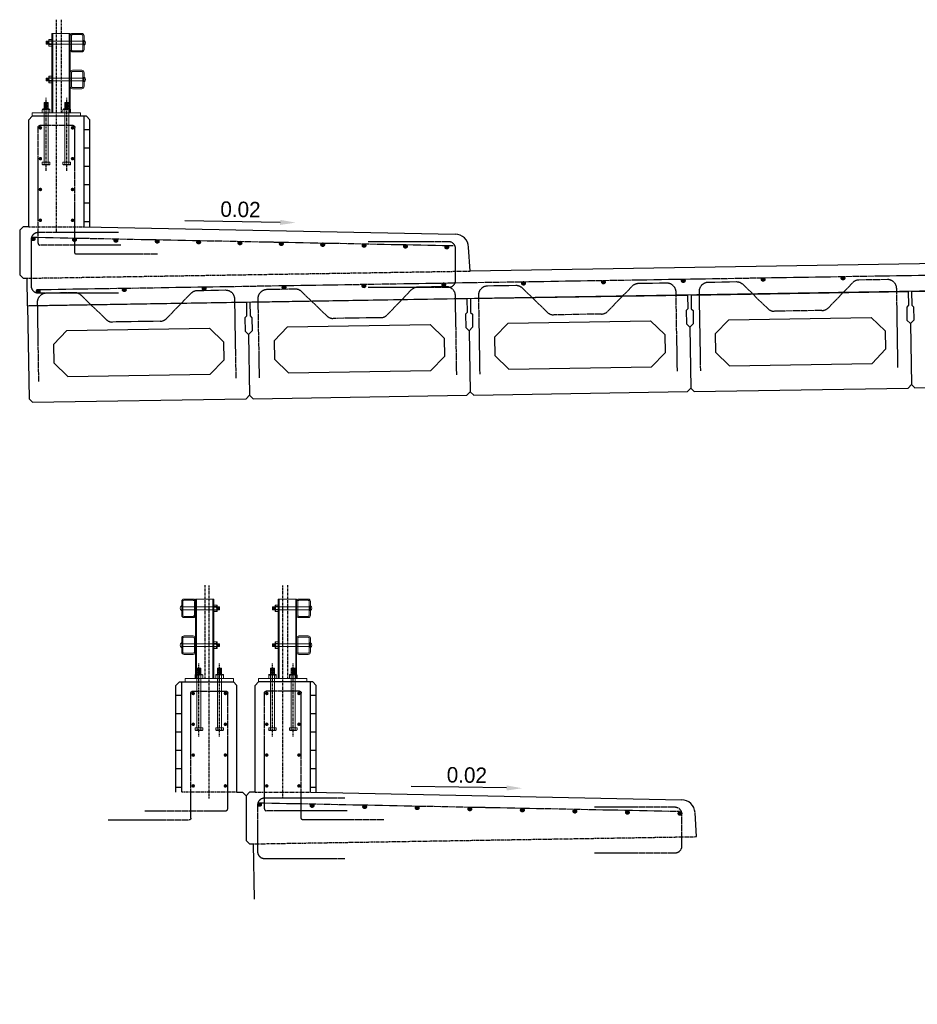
# Model space of a CAD drawing. Header units: inches. Extents: x 0 to 632, y 178 to 481.
# Tile 2 of 3: x 100 to 295, y 178 to 392. Entities that reach past the tile are written whole.
import ezdxf
from ezdxf import colors
from ezdxf.entities.mleader import LeaderData, LeaderLine
from ezdxf.enums import TextEntityAlignment as Align
from ezdxf.math import Vec2, Vec3

# ---------------------------------------------------------------- set-up
doc = ezdxf.new("R2010")
doc.units = ezdxf.units.IN
doc.header["$MEASUREMENT"] = 0
for name, pattern in [('bcenterline', [0.5, 0.375, -0.03125, 0.0625, -0.03125]), ('bconstruction', [0.46875, 0.25, -0.03125, 0.0625, -0.03125, 0.0625, -0.03125]), ('bhiddenpr', [0.1875, 0.125, -0.0625]), ('brebarpr', [1.5625, 1.5, -0.0625]), ('DGN Style 3', [25.340844, 18.100603, -7.240241]), ('DGN Style 7', [0.034211, 0.015395, -0.006842, 0.005132, -0.006842])]:
    doc.linetypes.add(name, pattern=pattern)
for name, color, linetype in [('BR_P_Beam_Object', 7, 'Continuous'), ('BR_P_Beam_Reinforcing', 30, 'brebarpr'), ('BR_P_Gen_Approach_Slab', 30, 'Continuous'), ('BR_P_Gen_Hatch', 253, 'Continuous'), ('BR_P_Gen_Text', 7, 'Continuous'), ('BR_P_Rail_Centerline', 2, 'bcenterline'), ('BR_P_Rail_Hidden', 230, 'bhiddenpr'), ('BR_P_Rail_Object', 230, 'Continuous'), ('BR_P_Rail_Reinforcing', 30, 'brebarpr'), ('BR_P_Rail_Stl_Det_Hidden', 1, 'bhiddenpr'), ('BR_P_Slab_Const_Joint', 5, 'bconstruction'), ('BR_P_Slab_Object', 3, 'Continuous'), ('BR_P_Slab_Reinforcing', 30, 'brebarpr')]:
    doc.layers.add(name, color=color, linetype=linetype)
doc.styles.add('Slanted-Normal', font='font31.shx', dxfattribs={"height": 0.14})
doc.styles.get("Standard").update_dxf_attribs({"font": 'arial.ttf'})
pattern_1 = [(360, (49.2504, -123.0153), (4e-16, 4), []), (90, (49.2504, -123.0153), (-4, 4), [4, -4])]

# ---------------------------------------------------------------- blocks, each defined once
blk = doc.blocks.new('*U964')
at = {"layer": 'BR_P_Rail_Reinforcing'}
h = blk.add_hatch(color=256, dxfattribs=at)
h.dxf.hatch_style = 1
h.paths.add_polyline_path([(-0.29, 0.23), (-0.33, 0.17, 0.381724), (-0.21, -0.31, 1), (0.21, 0.31, 0.39105)])
blk.add_circle((0, 0), 0.375, dxfattribs=at)
blk = doc.blocks.new('*U965')
at = {"layer": 'BR_P_Rail_Object', "color": 0, "linetype": 'ByBlock', "lineweight": -2, "transparency": 16777216}
for p in [(50.96, 75.99), (44.59, 66.49), (38.22, 56.99), (31.85, 47.5), (25.48, 38), (19.11, 28.5), (12.74, 19), (6.37, 9.5), (0, 0)]:
    blk.add_blockref('*U964', p, dxfattribs=at)

msp = doc.modelspace()

# ---------------------------------------------------------------- hatches: boundary and pattern name
at = {"layer": 'BR_P_Gen_Hatch'}
h = msp.add_hatch(dxfattribs=at)
h.set_pattern_fill('AR-B816', color=256, scale=0.5)
h.paths.add_polyline_path([(115.25, 346.82), (114, 346.84), (114, 370.86), (114.5, 370.86), (115.25, 370.11)])
h = msp.add_hatch(dxfattribs=at)
h.set_pattern_fill('AR-B816', color=256, scale=0.5)
h.set_pattern_definition(pattern_1)
h.paths.add_polyline_path([(134, 223.8), (135.25, 223.83), (135.25, 247.84), (134.75, 247.84), (134, 247.09)])
h = msp.add_hatch(dxfattribs=at)
h.set_pattern_fill('AR-B816', color=256, scale=0.5)
h.set_pattern_definition(pattern_1)
h.paths.add_polyline_path([(164.5, 223.8), (163.25, 223.83), (163.25, 247.84), (163.75, 247.84), (164.5, 247.09)])
at = {"layer": 'BR_P_Rail_Reinforcing', "ltscale": 0.125}
for points in [[(104.1, 368.35, -0.994578), (104.9, 368.34, -0.999925), (104.1, 368.34)], [(111.1, 368.35, -0.994578), (111.9, 368.34, -0.999925), (111.1, 368.34)], [(104.1, 361.65, -0.994578), (104.9, 361.64, -0.999925), (104.1, 361.64)], [(111.1, 361.65, -0.994578), (111.9, 361.64, -0.999925), (111.1, 361.64)], [(104.1, 354.95, -0.994578), (104.9, 354.94, -0.999925), (104.1, 354.94)], [(111.1, 354.95, -0.994578), (111.9, 354.94, -0.999925), (111.1, 354.94)], [(104.1, 348.25, -0.994578), (104.9, 348.24, -0.999925), (104.1, 348.24)], [(111.1, 348.25, -0.994578), (111.9, 348.24, -0.999925), (111.1, 348.24)], [(138.15, 245.33, 0.994578), (137.35, 245.33, 0.999925), (138.15, 245.33)], [(145.15, 245.33, 0.994578), (144.35, 245.33, 0.999925), (145.15, 245.33)], [(153.35, 245.33, -0.994578), (154.15, 245.33, -0.999925), (153.35, 245.33)], [(160.35, 245.33, -0.994578), (161.15, 245.33, -0.999925), (160.35, 245.33)], [(138.15, 238.63, 0.994578), (137.35, 238.63, 0.999925), (138.15, 238.63)], [(145.15, 238.63, 0.994578), (144.35, 238.63, 0.999925), (145.15, 238.63)], [(153.35, 238.63, -0.994578), (154.15, 238.63, -0.999925), (153.35, 238.63)], [(160.35, 238.63, -0.994578), (161.15, 238.63, -0.999925), (160.35, 238.63)], [(138.15, 231.93, 0.994578), (137.35, 231.93, 0.999925), (138.15, 231.93)], [(145.15, 231.93, 0.994578), (144.35, 231.93, 0.999925), (145.15, 231.93)], [(153.35, 231.93, -0.994578), (154.15, 231.93, -0.999925), (153.35, 231.93)], [(160.35, 231.93, -0.994578), (161.15, 231.93, -0.999925), (160.35, 231.93)], [(138.15, 225.23, 0.994578), (137.35, 225.23, 0.999925), (138.15, 225.23)], [(145.15, 225.23, 0.994578), (144.35, 225.23, 0.999925), (145.15, 225.23)], [(153.35, 225.23, -0.994578), (154.15, 225.23, -0.999925), (153.35, 225.23)], [(160.35, 225.23, -0.994578), (161.15, 225.23, -0.999925), (160.35, 225.23)]]:
    msp.add_hatch(color=256, dxfattribs=at).paths.add_polyline_path(points)
at = {"layer": 'BR_P_Rail_Reinforcing'}
h = msp.add_hatch(color=256, dxfattribs=at)
h.dxf.hatch_style = 1
h.paths.add_polyline_path([(102.96, 344.56), (102.89, 344.56, 0.381724), (102.56, 344.19, 1), (103.31, 344.19, 0.39105)])
h = msp.add_hatch(color=256, dxfattribs=at)
h.dxf.hatch_style = 1
h.paths.add_polyline_path([(111.96, 344.38), (111.89, 344.38, 0.381724), (111.56, 344.01, 1), (112.31, 344.01, 0.39105)])
h = msp.add_hatch(color=256, dxfattribs=at)
h.dxf.hatch_style = 1
h.paths.add_polyline_path([(120.96, 344.2), (120.89, 344.2, 0.381724), (120.55, 343.83, 1), (121.3, 343.83, 0.39105)])
h = msp.add_hatch(color=256, dxfattribs=at)
h.dxf.hatch_style = 1
h.paths.add_polyline_path([(129.96, 344.02), (129.89, 344.02, 0.381724), (129.55, 343.65, 1), (130.3, 343.65, 0.39105)])
h = msp.add_hatch(color=256, dxfattribs=at)
h.dxf.hatch_style = 1
h.paths.add_polyline_path([(138.96, 343.84), (138.88, 343.84, 0.381724), (138.55, 343.47, 1), (139.3, 343.47, 0.39105)])
h = msp.add_hatch(color=256, dxfattribs=at)
h.dxf.hatch_style = 1
h.paths.add_polyline_path([(147.95, 343.66), (147.88, 343.66, 0.381724), (147.55, 343.29, 1), (148.3, 343.29, 0.39105)])
h = msp.add_hatch(color=256, dxfattribs=at)
h.dxf.hatch_style = 1
h.paths.add_polyline_path([(156.95, 343.48), (156.88, 343.48, 0.381724), (156.55, 343.11, 1), (157.3, 343.11, 0.39105)])
h = msp.add_hatch(color=256, dxfattribs=at)
h.dxf.hatch_style = 1
h.paths.add_polyline_path([(165.95, 343.3), (165.88, 343.3, 0.381724), (165.55, 342.93, 1), (166.3, 342.93, 0.39105)])
h = msp.add_hatch(color=256, dxfattribs=at)
h.dxf.hatch_style = 1
h.paths.add_polyline_path([(174.95, 343.12), (174.88, 343.12, 0.381724), (174.54, 342.75, 1), (175.29, 342.75, 0.39105)])
h = msp.add_hatch(color=256, dxfattribs=at)
h.dxf.hatch_style = 1
h.paths.add_polyline_path([(183.95, 342.94), (183.88, 342.94, 0.381724), (183.54, 342.57, 1), (184.29, 342.57, 0.39105)])
h = msp.add_hatch(color=256, dxfattribs=at)
h.dxf.hatch_style = 1
h.paths.add_polyline_path([(192.95, 342.76), (192.87, 342.76, 0.381724), (192.54, 342.39, 1), (193.29, 342.39, 0.39105)])
at = {"layer": 'BR_P_Slab_Reinforcing'}
h = msp.add_hatch(color=256, dxfattribs=at)
h.dxf.hatch_style = 1
h.paths.add_polyline_path([(174.91, 334.33), (174.84, 334.33, 0.381724), (174.5, 333.96, 1), (175.25, 333.96, 0.39105)])
h = msp.add_hatch(color=256, dxfattribs=at)
h.dxf.hatch_style = 1
h.paths.add_polyline_path([(192.28, 334.61), (192.21, 334.61, 0.381724), (191.88, 334.24, 1), (192.63, 334.24, 0.39105)])
h = msp.add_hatch(color=256, dxfattribs=at)
h.dxf.hatch_style = 1
h.paths.add_polyline_path([(209.65, 334.89), (209.58, 334.89, 0.381724), (209.25, 334.52, 1), (210, 334.52, 0.39105)])
h = msp.add_hatch(color=256, dxfattribs=at)
h.dxf.hatch_style = 1
h.paths.add_polyline_path([(227.03, 335.18), (226.95, 335.17, 0.381724), (226.62, 334.8, 1), (227.37, 334.8, 0.39105)])
h = msp.add_hatch(color=256, dxfattribs=at)
h.dxf.hatch_style = 1
h.paths.add_polyline_path([(244.4, 335.46), (244.33, 335.46, 0.381724), (243.99, 335.08, 1), (244.74, 335.08, 0.39105)])
h = msp.add_hatch(color=256, dxfattribs=at)
h.dxf.hatch_style = 1
h.paths.add_polyline_path([(261.77, 335.74), (261.7, 335.74, 0.381724), (261.37, 335.37, 1), (262.12, 335.37, 0.39105)])
h = msp.add_hatch(color=256, dxfattribs=at)
h.dxf.hatch_style = 1
h.paths.add_polyline_path([(279.14, 336.02), (279.07, 336.02, 0.381724), (278.74, 335.65, 1), (279.49, 335.65, 0.39105)])
h = msp.add_hatch(color=256, dxfattribs=at)
h.dxf.hatch_style = 1
h.paths.add_polyline_path([(104.06, 333.2), (103.99, 333.2, 0.381724), (103.66, 332.83, 1), (104.41, 332.83, 0.39105)])
h = msp.add_hatch(color=256, dxfattribs=at)
h.dxf.hatch_style = 1
h.paths.add_polyline_path([(122.79, 333.48), (122.72, 333.48, 0.381724), (122.38, 333.11, 1), (123.13, 333.11, 0.39105)])
h = msp.add_hatch(color=256, dxfattribs=at)
h.dxf.hatch_style = 1
h.paths.add_polyline_path([(140.16, 333.77), (140.09, 333.76, 0.381724), (139.76, 333.39, 1), (140.51, 333.39, 0.39105)])
h = msp.add_hatch(color=256, dxfattribs=at)
h.dxf.hatch_style = 1
h.paths.add_polyline_path([(157.54, 334.05), (157.46, 334.05, 0.381724), (157.13, 333.67, 1), (157.88, 333.67, 0.39105)])

# ---------------------------------------------------------------- linework, layer by layer
at = {"layer": 'BR_P_Beam_Object'}
for p, q in [((198.06, 331.21), (245.31, 331.98)), ((245.31, 331.98), (245.36, 328.98)), ((246.06, 331.99), (293.3, 332.76)), ((246.06, 331.99), (246.11, 328.99)), ((293.3, 332.76), (293.35, 329.76)), ((294.05, 332.77), (341.3, 333.54)), ((294.05, 332.77), (294.1, 329.77)), ((101.7, 329.64), (149.32, 330.42)), ((149.32, 330.42), (149.37, 327.42)), ((150.07, 330.43), (197.31, 331.2)), ((150.07, 330.43), (150.12, 327.43)), ((197.31, 331.2), (197.36, 328.2)), ((198.06, 331.21), (198.11, 328.21)), ((101.7, 329.64), (102.03, 309.4)), ((197.36, 328.2), (196.99, 327.82)), ((196.99, 327.82), (197.04, 324.94)), ((198.11, 328.21), (198.49, 327.84)), ((198.49, 327.84), (198.54, 324.97)), ((245.36, 328.98), (244.99, 328.6)), ((244.99, 328.6), (245.04, 325.72)), ((246.11, 328.99), (246.49, 328.62)), ((246.49, 328.62), (246.54, 325.75)), ((293.35, 329.76), (292.98, 329.38)), ((292.98, 329.38), (293.03, 326.5)), ((294.1, 329.77), (294.48, 329.4)), ((294.48, 329.4), (294.53, 326.53)), ((149.37, 327.42), (149, 327.04)), ((149, 327.04), (149.05, 324.16)), ((150.12, 327.43), (150.5, 327.06)), ((150.5, 327.06), (150.55, 324.19)), ((158.28, 325.06), (189.28, 325.57)), ((189.28, 325.57), (192.33, 322.62)), ((203.33, 322.79), (206.28, 325.84)), ((206.28, 325.84), (237.27, 326.35)), ((237.27, 326.35), (240.32, 323.4)), ((245.8, 324.99), (245.04, 325.72)), ((245.8, 324.99), (246.54, 325.75)), ((251.32, 323.57), (254.27, 326.62)), ((254.27, 326.62), (285.27, 327.13)), ((285.27, 327.13), (288.32, 324.18)), ((293.79, 325.77), (293.03, 326.5)), ((293.79, 325.77), (294.53, 326.53)), ((293.79, 325.77), (294.01, 312.52)), ((293.79, 325.77), (294.01, 312.52)), ((107.34, 321.23), (110.29, 324.28)), ((110.29, 324.28), (141.29, 324.79)), ((141.29, 324.79), (144.34, 321.84)), ((149.81, 323.43), (149.05, 324.16)), ((149.81, 323.43), (150.55, 324.19)), ((149.81, 323.43), (150.03, 310.18)), ((149.81, 323.43), (150.03, 310.18)), ((155.33, 322.01), (158.28, 325.06)), ((197.8, 324.21), (197.04, 324.94)), ((197.8, 324.21), (198.54, 324.97)), ((197.8, 324.21), (198.02, 310.96)), ((197.8, 324.21), (198.02, 310.96)), ((240.32, 323.4), (240.39, 319.4)), ((245.8, 324.99), (246.01, 311.74)), ((245.8, 324.99), (246.01, 311.74)), ((251.32, 323.57), (251.39, 319.58)), ((288.32, 324.18), (288.38, 320.18)), ((107.34, 321.23), (107.41, 317.24)), ((144.34, 321.84), (144.4, 317.84)), ((155.33, 322.01), (155.4, 318.02)), ((192.33, 322.62), (192.39, 318.62)), ((203.33, 322.79), (203.39, 318.8)), ((240.39, 319.4), (237.44, 316.35)), ((254.43, 316.62), (251.39, 319.58)), ((288.38, 320.18), (285.43, 317.13)), ((110.45, 314.28), (107.41, 317.24)), ((144.4, 317.84), (141.45, 314.79)), ((158.45, 315.06), (155.4, 318.02)), ((192.39, 318.62), (189.44, 315.57)), ((206.44, 315.84), (203.39, 318.8)), ((254.43, 316.62), (285.43, 317.13)), ((110.45, 314.28), (141.45, 314.79)), ((158.45, 315.06), (189.44, 315.57)), ((206.44, 315.84), (237.44, 316.35)), ((197.28, 310.19), (198.02, 310.96)), ((198.02, 310.96), (198.78, 310.22)), ((198.78, 310.22), (245.27, 310.97)), ((245.27, 310.97), (246.01, 311.74)), ((246.01, 311.74), (246.77, 311)), ((246.77, 311), (293.27, 311.76)), ((293.27, 311.76), (294.01, 312.52)), ((294.01, 312.52), (294.77, 311.78)), ((294.77, 311.78), (341.26, 312.54)), ((102.03, 309.4), (102.79, 308.66)), ((102.79, 308.66), (149.29, 309.41)), ((149.29, 309.41), (150.03, 310.18)), ((150.03, 310.18), (150.79, 309.44)), ((150.79, 309.44), (197.28, 310.19))]:
    msp.add_line(p, q, dxfattribs=at)
at = {"layer": 'BR_P_Beam_Reinforcing'}
for points in [[(243.08, 315.44), (242.8, 332.61, 0.414214), (240.77, 334.57), (234.6, 334.47, 0.198912), (233.19, 333.86), (227.95, 328.45, -0.198912), (226.54, 327.84), (216.2, 327.67, -0.198912), (214.78, 328.24), (209.37, 333.48, 0.198912), (207.94, 334.04), (201.77, 333.94, 0.414214), (199.8, 331.91), (200.08, 314.74)], [(291.07, 316.22), (290.79, 333.39, 0.414214), (288.76, 335.35), (282.59, 335.25, 0.198912), (281.18, 334.64), (275.94, 329.23, -0.198912), (274.54, 328.62), (264.2, 328.45, -0.198912), (262.77, 329.02), (257.36, 334.26, 0.198912), (255.94, 334.82), (249.76, 334.72, 0.414214), (247.8, 332.69), (248.08, 315.52)], [(147.09, 313.88), (146.81, 331.05, 0.414214), (144.78, 333.01), (138.61, 332.91, 0.198912), (137.2, 332.3), (131.96, 326.89, -0.198912), (130.56, 326.28), (120.22, 326.11, -0.198912), (118.79, 326.68), (113.38, 331.92, 0.198912), (111.95, 332.48), (105.78, 332.38, 0.414214), (103.82, 330.35), (104.1, 313.18)], [(195.08, 314.66), (194.8, 331.83, 0.414214), (192.77, 333.79), (186.6, 333.69, 0.198912), (185.2, 333.08), (179.96, 327.67, -0.198912), (178.55, 327.06), (168.21, 326.89, -0.198912), (166.79, 327.46), (161.37, 332.7, 0.198912), (159.95, 333.26), (153.78, 333.16, 0.414214), (151.81, 331.13), (152.09, 313.96)]]:
    msp.add_lwpolyline(points, format="xyb", dxfattribs=at)
at = {"layer": 'BR_P_Gen_Approach_Slab'}
msp.add_line((151.05, 200.63), (150.86, 212.62), dxfattribs=at)
at = {"layer": 'BR_P_Rail_Centerline', "linetype": 'DGN Style 7'}
for p, q in [((108, 345.51), (108, 391.87)), ((109, 391.87), (109, 371.61)), ((105.75, 358.97), (105.75, 374.92)), ((110.25, 358.97), (110.25, 374.92)), ((140.25, 268.85), (140.25, 248.59)), ((141.25, 222.5), (141.25, 268.85)), ((157.25, 222.5), (157.25, 268.85)), ((158.25, 268.85), (158.25, 248.59)), ((139, 235.96), (139, 251.9)), ((143.5, 235.96), (143.5, 251.9)), ((155, 235.96), (155, 251.9)), ((159.5, 235.96), (159.5, 251.9))]:
    msp.add_line(p, q, dxfattribs=at)
at = {"layer": 'BR_P_Rail_Hidden', "color": 1, "linetype": 'DGN Style 3', "lineweight": 13}
for p, q in [((107.2, 371.61), (107.2, 388.87)), ((110.8, 388.87), (110.8, 371.61)), ((114, 387.33), (113.78, 387.33)), ((113.78, 387.33), (113.78, 386.4)), ((113.78, 386.4), (114, 386.4)), ((111, 371.61), (111, 372.43)), ((138.45, 265.85), (138.45, 248.59)), ((142.05, 248.59), (142.05, 265.85)), ((156.45, 248.59), (156.45, 265.85)), ((160.05, 265.85), (160.05, 248.59)), ((135.25, 264.32), (135.47, 264.32)), ((135.47, 264.32), (135.47, 263.38)), ((163.25, 264.32), (163.03, 264.32)), ((163.03, 264.32), (163.03, 263.38)), ((135.47, 263.38), (135.25, 263.38)), ((163.03, 263.38), (163.25, 263.38)), ((138.25, 248.59), (138.25, 249.42)), ((160.25, 248.59), (160.25, 249.42))]:
    msp.add_line(p, q, dxfattribs=at)
at = {"layer": 'BR_P_Rail_Hidden', "color": 1, "linetype": 'DGN Style 3'}
for p, q in [((107, 387.18), (106.31, 387.18)), ((107, 386.55), (106.31, 386.55)), ((107, 379.17), (106.31, 379.17)), ((107, 378.55), (106.31, 378.55)), ((142.25, 264.16), (142.94, 264.16)), ((142.25, 263.54), (142.94, 263.54)), ((156.25, 264.16), (155.56, 264.16)), ((156.25, 263.54), (155.56, 263.54)), ((142.25, 256.16), (142.94, 256.16)), ((142.25, 255.53), (142.94, 255.53)), ((156.25, 256.16), (155.56, 256.16)), ((156.25, 255.53), (155.56, 255.53))]:
    msp.add_line(p, q, dxfattribs=at)
at = {"layer": 'BR_P_Rail_Hidden', "color": 1, "lineweight": 13}
for p, q in [((114, 379.33), (113.78, 379.33)), ((113.78, 379.33), (113.78, 378.39)), ((113.78, 378.39), (114, 378.39)), ((135.25, 256.31), (135.47, 256.31)), ((135.47, 255.38), (135.25, 255.38)), ((135.47, 256.31), (135.47, 255.38)), ((163.25, 256.31), (163.03, 256.31)), ((163.03, 256.31), (163.03, 255.38)), ((163.03, 255.38), (163.25, 255.38))]:
    msp.add_line(p, q, dxfattribs=at)
at = {"layer": 'BR_P_Rail_Hidden', "color": 1, "linetype": 'DGN Style 3', "lineweight": 13, "flags": 128}
for points in [[(113.95, 387.1), (113.84, 387.1), (113.84, 386.63), (113.95, 386.63)], [(135.31, 264.08), (135.41, 264.08), (135.41, 263.61), (135.31, 263.61)], [(163.2, 264.08), (163.09, 264.08), (163.09, 263.61), (163.2, 263.61)]]:
    msp.add_lwpolyline(points, close=True, dxfattribs=at)
at = {"layer": 'BR_P_Rail_Hidden', "color": 1, "lineweight": 13, "flags": 128}
for points in [[(113.95, 379.1), (113.84, 379.1), (113.84, 378.63), (113.95, 378.63)], [(135.31, 256.08), (135.41, 256.08), (135.41, 255.61), (135.31, 255.61)], [(163.2, 256.08), (163.09, 256.08), (163.09, 255.61), (163.2, 255.61)]]:
    msp.add_lwpolyline(points, close=True, dxfattribs=at)
at = {"layer": 'BR_P_Rail_Object', "color": 5, "lineweight": 0}
for p, q in [((107, 388.87), (111, 388.87)), ((107, 371.61), (107, 388.87)), ((111, 388.87), (111, 388.37)), ((111, 385.36), (111, 380.36)), ((111, 377.36), (111, 372.43)), ((142.25, 265.85), (138.25, 265.85)), ((138.25, 265.85), (138.25, 265.35)), ((142.25, 248.59), (142.25, 265.85)), ((156.25, 265.85), (160.25, 265.85)), ((156.25, 248.59), (156.25, 265.85)), ((160.25, 265.85), (160.25, 265.35)), ((138.25, 262.35), (138.25, 257.35)), ((160.25, 262.35), (160.25, 257.35)), ((138.25, 254.34), (138.25, 249.42)), ((160.25, 254.34), (160.25, 249.42))]:
    msp.add_line(p, q, dxfattribs=at)
at = {"layer": 'BR_P_Rail_Object', "color": 4, "linetype": 'Continuous', "lineweight": 13}
for p, q in [((105.75, 387.18), (105.75, 386.55)), ((106.31, 387.18), (105.75, 387.18)), ((105.75, 386.55), (106.31, 386.55)), ((105.87, 387.11), (105.87, 386.61)), ((106, 387.05), (106, 386.68)), ((106.12, 387.11), (106.12, 386.61)), ((106.25, 387.05), (106.25, 386.68)), ((106.31, 387.41), (106.31, 386.32)), ((106.31, 387.14), (106.31, 386.59)), ((107, 387.59), (106.43, 387.59)), ((107, 387.23), (106.43, 387.23)), ((107, 386.5), (106.43, 386.5)), ((106.43, 386.14), (107, 386.14)), ((113.75, 387.18), (107, 387.18)), ((107, 386.55), (113.75, 386.55)), ((105.75, 379.17), (105.75, 378.55)), ((106.31, 379.17), (105.75, 379.17)), ((105.87, 379.11), (105.87, 378.61)), ((106, 379.05), (106, 378.67)), ((106.12, 379.11), (106.12, 378.61)), ((106.25, 379.05), (106.25, 378.67)), ((106.31, 379.4), (106.31, 378.32)), ((106.31, 379.13), (106.31, 378.59)), ((107, 379.58), (106.43, 379.58)), ((107, 379.22), (106.43, 379.22)), ((113.75, 379.17), (107, 379.17)), ((105.75, 378.55), (106.31, 378.55)), ((107, 378.5), (106.43, 378.5)), ((106.43, 378.14), (107, 378.14)), ((107, 378.55), (113.75, 378.55)), ((135.5, 264.16), (142.25, 264.16)), ((142.25, 263.54), (135.5, 263.54)), ((142.25, 264.57), (142.82, 264.57)), ((142.25, 264.21), (142.82, 264.21)), ((142.25, 263.49), (142.82, 263.49)), ((142.94, 264.39), (142.94, 263.31)), ((142.94, 264.16), (143.5, 264.16)), ((142.94, 264.12), (142.94, 263.58)), ((143.5, 263.54), (142.94, 263.54)), ((143, 264.04), (143, 263.66)), ((143.13, 264.1), (143.13, 263.6)), ((143.25, 264.04), (143.25, 263.66)), ((143.38, 264.1), (143.38, 263.6)), ((143.5, 264.16), (143.5, 263.54)), ((155, 264.16), (155, 263.54)), ((155.56, 264.16), (155, 264.16)), ((155, 263.54), (155.56, 263.54)), ((155.12, 264.1), (155.12, 263.6)), ((155.25, 264.04), (155.25, 263.66)), ((155.37, 264.1), (155.37, 263.6)), ((155.5, 264.04), (155.5, 263.66)), ((155.56, 264.39), (155.56, 263.31)), ((155.56, 264.12), (155.56, 263.58)), ((156.25, 264.57), (155.68, 264.57)), ((156.25, 264.21), (155.68, 264.21)), ((156.25, 263.49), (155.68, 263.49)), ((163, 264.16), (156.25, 264.16)), ((156.25, 263.54), (163, 263.54)), ((142.82, 263.13), (142.25, 263.13)), ((155.68, 263.13), (156.25, 263.13)), ((135.5, 256.16), (142.25, 256.16)), ((142.25, 255.53), (135.5, 255.53)), ((142.25, 256.57), (142.82, 256.57)), ((142.25, 256.21), (142.82, 256.21)), ((142.25, 255.48), (142.82, 255.48)), ((142.82, 255.12), (142.25, 255.12)), ((142.94, 256.39), (142.94, 255.3)), ((142.94, 256.16), (143.5, 256.16)), ((142.94, 256.12), (142.94, 255.57)), ((143.5, 255.53), (142.94, 255.53)), ((143, 256.03), (143, 255.66)), ((143.13, 256.1), (143.13, 255.6)), ((143.25, 256.03), (143.25, 255.66)), ((143.38, 256.1), (143.38, 255.6)), ((143.5, 256.16), (143.5, 255.53)), ((155, 256.16), (155, 255.53)), ((155.56, 256.16), (155, 256.16)), ((155, 255.53), (155.56, 255.53)), ((155.12, 256.1), (155.12, 255.6)), ((155.25, 256.03), (155.25, 255.66)), ((155.37, 256.1), (155.37, 255.6)), ((155.5, 256.03), (155.5, 255.66)), ((155.56, 256.39), (155.56, 255.3)), ((155.56, 256.12), (155.56, 255.57)), ((156.25, 256.57), (155.68, 256.57)), ((156.25, 256.21), (155.68, 256.21)), ((156.25, 255.48), (155.68, 255.48)), ((155.68, 255.12), (156.25, 255.12)), ((163, 256.16), (156.25, 256.16)), ((156.25, 255.53), (163, 255.53))]:
    msp.add_line(p, q, dxfattribs=at)
at = {"layer": 'BR_P_Rail_Object', "color": 151, "lineweight": 13}
for p, q in [((106.18, 373.86), (105.31, 373.86)), ((105.31, 372.47), (105.31, 373.86)), ((106.06, 373.73), (105.43, 373.73)), ((106.06, 373.48), (105.43, 373.48)), ((106.06, 373.23), (105.43, 373.23)), ((106.06, 372.98), (105.43, 372.98)), ((106.06, 372.73), (105.43, 372.73)), ((106, 373.61), (105.5, 373.61)), ((106, 373.36), (105.5, 373.36)), ((106, 373.11), (105.5, 373.11)), ((106, 372.86), (105.5, 372.86)), ((106, 372.61), (105.5, 372.61)), ((106.18, 372.47), (106.18, 373.86)), ((110.69, 373.86), (109.81, 373.86)), ((109.81, 372.47), (109.81, 373.86)), ((110.56, 373.73), (109.94, 373.73)), ((110.56, 373.48), (109.94, 373.48)), ((110.56, 373.23), (109.94, 373.23)), ((110.56, 372.98), (109.94, 372.98)), ((110.56, 372.73), (109.94, 372.73)), ((110.5, 373.61), (110, 373.61)), ((110.5, 373.36), (110, 373.36)), ((110.5, 373.11), (110, 373.11)), ((110.5, 372.86), (110, 372.86)), ((110.5, 372.61), (110, 372.61)), ((110.69, 372.47), (110.69, 373.86)), ((104.92, 372.29), (104.92, 371.61)), ((105.12, 372.47), (106.37, 372.47)), ((105.33, 372.29), (105.33, 371.61)), ((106.16, 372.29), (106.16, 371.61)), ((106.58, 371.61), (106.58, 372.29)), ((109.42, 372.29), (109.42, 371.61)), ((109.63, 372.47), (110.87, 372.47)), ((109.83, 372.29), (109.83, 371.61)), ((110.66, 372.29), (110.66, 371.61)), ((111.08, 371.61), (111.08, 372.29)), ((138.56, 250.84), (139.44, 250.84)), ((138.56, 249.45), (138.56, 250.84)), ((138.69, 250.72), (139.31, 250.72)), ((138.75, 250.59), (139.25, 250.59)), ((139.44, 249.45), (139.44, 250.84)), ((143.07, 250.84), (143.94, 250.84)), ((143.07, 249.45), (143.07, 250.84)), ((143.19, 250.72), (143.82, 250.72)), ((143.25, 250.59), (143.75, 250.59)), ((143.94, 249.45), (143.94, 250.84)), ((155.43, 250.84), (154.56, 250.84)), ((154.56, 249.45), (154.56, 250.84)), ((155.31, 250.72), (154.68, 250.72)), ((155.25, 250.59), (154.75, 250.59)), ((155.43, 249.45), (155.43, 250.84)), ((159.94, 250.84), (159.06, 250.84)), ((159.06, 249.45), (159.06, 250.84)), ((159.81, 250.72), (159.19, 250.72)), ((159.75, 250.59), (159.25, 250.59)), ((159.94, 249.45), (159.94, 250.84)), ((138.17, 248.59), (138.17, 249.28)), ((139.63, 249.45), (138.38, 249.45)), ((138.59, 249.28), (138.59, 248.59)), ((138.69, 250.47), (139.31, 250.47)), ((138.69, 250.22), (139.31, 250.22)), ((138.69, 249.97), (139.31, 249.97)), ((138.69, 249.72), (139.31, 249.72)), ((138.75, 250.34), (139.25, 250.34)), ((138.75, 250.09), (139.25, 250.09)), ((138.75, 249.84), (139.25, 249.84)), ((138.75, 249.59), (139.25, 249.59)), ((139.42, 249.28), (139.42, 248.59)), ((139.83, 249.28), (139.83, 248.59)), ((142.67, 248.59), (142.67, 249.28)), ((144.13, 249.45), (142.88, 249.45)), ((143.09, 249.28), (143.09, 248.59)), ((143.19, 250.47), (143.82, 250.47)), ((143.19, 250.22), (143.82, 250.22)), ((143.19, 249.97), (143.82, 249.97)), ((143.19, 249.72), (143.82, 249.72)), ((143.25, 250.34), (143.75, 250.34)), ((143.25, 250.09), (143.75, 250.09)), ((143.25, 249.84), (143.75, 249.84)), ((143.25, 249.59), (143.75, 249.59)), ((143.92, 249.28), (143.92, 248.59)), ((144.33, 249.28), (144.33, 248.59)), ((154.17, 249.28), (154.17, 248.59)), ((154.37, 249.45), (155.62, 249.45)), ((154.58, 249.28), (154.58, 248.59)), ((155.31, 250.47), (154.68, 250.47)), ((155.31, 250.22), (154.68, 250.22)), ((155.31, 249.97), (154.68, 249.97)), ((155.31, 249.72), (154.68, 249.72)), ((155.25, 250.34), (154.75, 250.34)), ((155.25, 250.09), (154.75, 250.09)), ((155.25, 249.84), (154.75, 249.84)), ((155.25, 249.59), (154.75, 249.59)), ((155.41, 249.28), (155.41, 248.59)), ((155.83, 248.59), (155.83, 249.28)), ((158.67, 249.28), (158.67, 248.59)), ((158.88, 249.45), (160.12, 249.45)), ((159.08, 249.28), (159.08, 248.59)), ((159.81, 250.47), (159.19, 250.47)), ((159.81, 250.22), (159.19, 250.22)), ((159.81, 249.97), (159.19, 249.97)), ((159.81, 249.72), (159.19, 249.72)), ((159.75, 250.34), (159.25, 250.34)), ((159.75, 250.09), (159.25, 250.09)), ((159.75, 249.84), (159.25, 249.84)), ((159.75, 249.59), (159.25, 249.59)), ((159.91, 249.28), (159.91, 248.59)), ((160.33, 248.59), (160.33, 249.28))]:
    msp.add_line(p, q, dxfattribs=at)
at = {"layer": 'BR_P_Rail_Object'}
for p, q in [((101.99, 370.11), (102.74, 370.86)), ((114.5, 370.86), (102.74, 370.86)), ((114, 346.84), (114, 370.86)), ((115.25, 370.11), (114.5, 370.86)), ((101.99, 346.84), (101.99, 370.11)), ((115.25, 346.84), (115.25, 370.11)), ((134, 247.09), (134.75, 247.84)), ((134, 223.83), (134, 247.09)), ((134.75, 247.84), (146.51, 247.84)), ((135.25, 223.83), (135.25, 247.84)), ((147.26, 247.09), (146.51, 247.84)), ((147.26, 223.83), (147.26, 247.09)), ((151.24, 247.09), (151.99, 247.84)), ((151.24, 223.83), (151.24, 247.09)), ((163.75, 247.84), (151.99, 247.84)), ((163.25, 223.83), (163.25, 247.84)), ((164.5, 247.09), (163.75, 247.84)), ((164.5, 223.83), (164.5, 247.09))]:
    msp.add_line(p, q, dxfattribs=at)
at = {"layer": 'BR_P_Rail_Object', "color": 241, "lineweight": 13}
for p, q in [((102.74, 370.86), (102.74, 371.61)), ((102.74, 371.61), (113.25, 371.61)), ((113.25, 371.61), (113.25, 370.86)), ((146.51, 248.59), (136, 248.59)), ((136, 248.59), (136, 247.84)), ((146.51, 247.84), (146.51, 248.59)), ((151.99, 247.84), (151.99, 248.59)), ((151.99, 248.59), (162.5, 248.59)), ((162.5, 248.59), (162.5, 247.84))]:
    msp.add_line(p, q, dxfattribs=at)
at = {"layer": 'BR_P_Rail_Object', "color": 2, "lineweight": 0, "flags": 128}
for points in [[(114, 388.37), (114, 385.36, -0.414214), (113.5, 384.86), (111.5, 384.86, -0.414214), (111, 385.36), (111, 388.37, -0.414214), (111.5, 388.87), (113.5, 388.87, -0.414214)], [(113.75, 388.37), (113.75, 385.36, -0.414214), (113.5, 385.11), (111.5, 385.11, -0.414214), (111.25, 385.36), (111.25, 388.37, -0.414214), (111.5, 388.62), (113.5, 388.62, -0.414214)], [(114, 380.36), (114, 377.36, -0.414214), (113.5, 376.86), (111.5, 376.86, -0.414214), (111, 377.36), (111, 380.36, -0.414214), (111.5, 380.86), (113.5, 380.86, -0.414214)], [(113.75, 380.36), (113.75, 377.36, -0.414214), (113.5, 377.11), (111.5, 377.11, -0.414214), (111.25, 377.36), (111.25, 380.36, -0.414214), (111.5, 380.61), (113.5, 380.61, -0.414214)], [(135.25, 265.35), (135.25, 262.35, 0.414214), (135.75, 261.85), (137.75, 261.85, 0.414214), (138.25, 262.35), (138.25, 265.35, 0.414214), (137.75, 265.85), (135.75, 265.85, 0.414214)], [(135.5, 265.35), (135.5, 262.35, 0.414214), (135.75, 262.1), (137.75, 262.1, 0.414214), (138, 262.35), (138, 265.35, 0.414214), (137.75, 265.6), (135.75, 265.6, 0.414214)], [(163.25, 265.35), (163.25, 262.35, -0.414214), (162.75, 261.85), (160.75, 261.85, -0.414214), (160.25, 262.35), (160.25, 265.35, -0.414214), (160.75, 265.85), (162.75, 265.85, -0.414214)], [(163, 265.35), (163, 262.35, -0.414214), (162.75, 262.1), (160.75, 262.1, -0.414214), (160.5, 262.35), (160.5, 265.35, -0.414214), (160.75, 265.6), (162.75, 265.6, -0.414214)], [(135.25, 257.35), (135.25, 254.34, 0.414214), (135.75, 253.84), (137.75, 253.84, 0.414214), (138.25, 254.34), (138.25, 257.35, 0.414214), (137.75, 257.85), (135.75, 257.85, 0.414214)], [(135.5, 257.35), (135.5, 254.34, 0.414214), (135.75, 254.09), (137.75, 254.09, 0.414214), (138, 254.34), (138, 257.35, 0.414214), (137.75, 257.6), (135.75, 257.6, 0.414214)], [(163.25, 257.35), (163.25, 254.34, -0.414214), (162.75, 253.84), (160.75, 253.84, -0.414214), (160.25, 254.34), (160.25, 257.35, -0.414214), (160.75, 257.85), (162.75, 257.85, -0.414214)], [(163, 257.35), (163, 254.34, -0.414214), (162.75, 254.09), (160.75, 254.09, -0.414214), (160.5, 254.34), (160.5, 257.35, -0.414214), (160.75, 257.6), (162.75, 257.6, -0.414214)]]:
    msp.add_lwpolyline(points, format="xyb", close=True, dxfattribs=at)
at = {"layer": 'BR_P_Rail_Object', "color": 5, "lineweight": 0, "extrusion": (0, 0, -1)}
for centre, radius, start, end in [((-114.03, 387.35), 0.025, 0, 123.3394), ((-114.03, 387.35), 0.0125, 0, 123.3394), ((-114.03, 379.35), 0.025, 0, 123.3394), ((-114.03, 379.35), 0.0125, 0, 123.3394), ((-135.23, 264.34), 0.025, 56.6606, 180), ((-135.23, 264.34), 0.0125, 56.6606, 180), ((-163.28, 264.34), 0.025, 0, 123.3394), ((-163.28, 264.34), 0.0125, 0, 123.3394), ((-135.23, 256.33), 0.025, 56.6606, 180), ((-135.23, 256.33), 0.0125, 56.6606, 180), ((-163.28, 256.33), 0.025, 0, 123.3394), ((-163.28, 256.33), 0.0125, 0, 123.3394)]:
    msp.add_arc(centre, radius, start, end, dxfattribs=at)
at = {"layer": 'BR_P_Rail_Object', "color": 5, "lineweight": 0}
for centre, radius, start, end in [((114.03, 386.38), 0.025, 180, 303.3394), ((114.03, 386.38), 0.0125, 180, 303.3394), ((114.03, 378.37), 0.025, 180, 303.3394), ((114.03, 378.37), 0.0125, 180, 303.3394), ((135.23, 263.36), 0.025, 236.6606, 0), ((135.23, 263.36), 0.0125, 236.6606, 0), ((163.28, 263.36), 0.025, 180, 303.3394), ((163.28, 263.36), 0.0125, 180, 303.3394), ((135.23, 255.36), 0.025, 236.6606, 0), ((135.23, 255.36), 0.0125, 236.6606, 0), ((163.28, 255.36), 0.025, 180, 303.3394), ((163.28, 255.36), 0.0125, 180, 303.3394)]:
    msp.add_arc(centre, radius, start, end, dxfattribs=at)
at = {"layer": 'BR_P_Rail_Object', "color": 5, "lineweight": 13}
for centre, start, end in [((113.7, 386.86), 303.3394, 56.6606), ((113.7, 378.86), 303.3394, 56.6606), ((135.55, 263.85), 123.3394, 236.6606), ((162.95, 263.85), 303.3394, 56.6606), ((135.55, 255.85), 123.3394, 236.6606), ((162.95, 255.85), 303.3394, 56.6606)]:
    msp.add_arc(centre, 0.608, start, end, dxfattribs=at)
at = {"layer": 'BR_P_Rail_Object', "color": 4, "linetype": 'Continuous', "lineweight": 13, "extrusion": (0, 0, -1)}
for centre, major_axis, ratio in [((106.43, 387.41), (0, -0.18), 0.693482), ((106.43, 386.86), (0, -0.361), 0.34626), ((106.43, 386.32), (0, -0.18), 0.693482), ((106.43, 387.41), (0, -0.0902), 0.693482), ((106.43, 386.86), (0, -0.181), 0.34626), ((106.43, 386.32), (0, -0.0902), 0.693482), ((106.43, 379.4), (0, -0.18), 0.693482), ((106.43, 378.86), (0, -0.361), 0.34626), ((106.43, 379.4), (0, -0.0902), 0.693482), ((106.43, 378.86), (0, -0.181), 0.34626), ((106.43, 378.32), (0, -0.18), 0.693482), ((106.43, 378.32), (0, -0.0902), 0.693482), ((155.68, 264.39), (0, -0.18), 0.693482), ((155.68, 263.85), (0, -0.361), 0.34626), ((155.68, 263.31), (0, -0.18), 0.693482), ((155.68, 264.39), (0, -0.0902), 0.693482), ((155.68, 263.85), (0, -0.181), 0.34626), ((155.68, 263.31), (0, -0.0902), 0.693482), ((155.68, 256.39), (0, -0.18), 0.693482), ((155.68, 255.85), (0, -0.361), 0.34626), ((155.68, 255.3), (0, -0.18), 0.693482), ((155.68, 256.39), (0, -0.0902), 0.693482), ((155.68, 255.85), (0, -0.181), 0.34626), ((155.68, 255.3), (0, -0.0902), 0.693482)]:
    msp.add_ellipse(centre, major_axis=major_axis, ratio=ratio, start_param=0, end_param=3.141593, dxfattribs=at)
at = {"layer": 'BR_P_Rail_Object', "color": 151, "lineweight": 13}
for centre, major_axis, ratio in [((105.12, 372.29), (0.208, 0), 0.828916), ((105.12, 372.29), (0.104, 0), 0.828916), ((109.63, 372.29), (0.208, 0), 0.828916), ((109.63, 372.29), (0.104, 0), 0.828916), ((138.38, 249.28), (0.208, 0), 0.828916), ((138.38, 249.28), (0.104, 0), 0.828916), ((139, 249.28), (0.415, 0), 0.414458), ((139, 249.28), (0.208, 0), 0.414458), ((142.88, 249.28), (0.208, 0), 0.828916), ((142.88, 249.28), (0.104, 0), 0.828916), ((143.5, 249.28), (0.415, 0), 0.414458), ((143.5, 249.28), (0.208, 0), 0.414458), ((154.37, 249.28), (0.208, 0), 0.828916), ((154.37, 249.28), (0.104, 0), 0.828916), ((158.88, 249.28), (0.208, 0), 0.828916), ((158.88, 249.28), (0.104, 0), 0.828916)]:
    msp.add_ellipse(centre, major_axis=major_axis, ratio=ratio, start_param=0, end_param=3.141593, dxfattribs=at)
at = {"layer": 'BR_P_Rail_Object', "color": 151, "lineweight": 13, "extrusion": (0, 0, -1)}
for centre, major_axis, ratio in [((105.75, 372.29), (-0.415, 0), 0.414458), ((105.75, 372.29), (-0.208, 0), 0.414458), ((106.37, 372.29), (-0.208, 0), 0.828916), ((106.37, 372.29), (-0.104, 0), 0.828916), ((110.25, 372.29), (-0.415, 0), 0.414458), ((110.25, 372.29), (-0.208, 0), 0.414458), ((110.87, 372.29), (-0.208, 0), 0.828916), ((110.87, 372.29), (-0.104, 0), 0.828916), ((139.63, 249.28), (-0.208, 0), 0.828916), ((139.63, 249.28), (-0.104, 0), 0.828916), ((144.13, 249.28), (-0.208, 0), 0.828916), ((144.13, 249.28), (-0.104, 0), 0.828916), ((155, 249.28), (-0.415, 0), 0.414458), ((155, 249.28), (-0.208, 0), 0.414458), ((155.62, 249.28), (-0.208, 0), 0.828916), ((155.62, 249.28), (-0.104, 0), 0.828916), ((159.5, 249.28), (-0.415, 0), 0.414458), ((159.5, 249.28), (-0.208, 0), 0.414458), ((160.12, 249.28), (-0.208, 0), 0.828916), ((160.12, 249.28), (-0.104, 0), 0.828916)]:
    msp.add_ellipse(centre, major_axis=major_axis, ratio=ratio, start_param=0, end_param=3.141593, dxfattribs=at)
at = {"layer": 'BR_P_Rail_Object', "color": 4, "linetype": 'Continuous', "lineweight": 13}
for centre, major_axis, ratio in [((142.82, 264.39), (0, -0.18), 0.693482), ((142.82, 264.39), (0, -0.0902), 0.693482), ((142.82, 263.85), (0, -0.361), 0.34626), ((142.82, 263.85), (0, -0.181), 0.34626), ((142.82, 263.31), (0, -0.18), 0.693482), ((142.82, 263.31), (0, -0.0902), 0.693482), ((142.82, 256.39), (0, -0.18), 0.693482), ((142.82, 256.39), (0, -0.0902), 0.693482), ((142.82, 255.85), (0, -0.361), 0.34626), ((142.82, 255.85), (0, -0.181), 0.34626), ((142.82, 255.3), (0, -0.18), 0.693482), ((142.82, 255.3), (0, -0.0902), 0.693482)]:
    msp.add_ellipse(centre, major_axis=major_axis, ratio=ratio, start_param=0, end_param=3.141593, dxfattribs=at)
at = {"layer": 'BR_P_Rail_Reinforcing'}
for p, q in [((104, 343.24), (104, 368.44)), ((111.6, 368.84), (104.4, 368.84)), ((112, 341.24), (112, 368.44)), ((102.5, 344.57), (194.27, 342.74)), ((122, 342.84), (104.4, 342.84)), ((130, 340.84), (112.4, 340.84)), ((137.25, 218.23), (137.25, 245.43)), ((137.65, 245.83), (144.85, 245.83)), ((145.25, 220.23), (145.25, 245.43)), ((153.25, 220.23), (153.25, 245.43)), ((160.85, 245.83), (153.65, 245.83)), ((161.25, 218.23), (161.25, 245.43)), ((151.75, 221.56), (243.52, 219.72)), ((127.25, 219.83), (144.85, 219.83)), ((171.25, 219.83), (153.65, 219.83)), ((119.25, 217.83), (136.85, 217.83)), ((179.25, 217.83), (161.65, 217.83))]:
    msp.add_line(p, q, dxfattribs=at)
for points in [[(121.5, 345.57), (104, 345.57, 0.414214), (102.5, 344.07), (102.5, 333.95, 0.414214), (104, 332.45), (121.5, 332.45)], [(175.81, 333.66), (193.31, 333.66, 0.414214), (194.81, 335.16), (194.81, 342.09, 0.414214), (193.31, 343.59), (175.81, 343.59)], [(170.75, 222.56), (153.25, 222.56, 0.414214), (151.75, 221.06), (151.75, 210.94, 0.414214), (153.25, 209.44), (170.75, 209.44)], [(225.06, 210.65), (242.56, 210.65, 0.414214), (244.06, 212.15), (244.06, 219.08, 0.414214), (242.56, 220.58), (225.06, 220.58)]]:
    msp.add_lwpolyline(points, format="xyb", dxfattribs=at)
for centre in [(102.93, 344.19), (111.93, 344.01), (120.93, 343.83), (129.93, 343.65), (138.93, 343.47), (147.92, 343.29), (156.92, 343.11), (165.92, 342.93), (174.92, 342.75), (183.92, 342.57), (192.92, 342.39)]:
    msp.add_circle(centre, 0.375, dxfattribs=at)
at = {"layer": 'BR_P_Rail_Reinforcing', "extrusion": (0, 0, -1)}
for centre, start, end in [((-104.4, 368.44), 0, 90), ((-111.6, 368.44), 90, 180), ((-112.4, 341.24), 270, 0), ((-137.65, 245.43), 0, 90), ((-144.85, 245.43), 90, 180), ((-153.65, 245.43), 0, 90), ((-160.85, 245.43), 90, 180), ((-136.85, 218.23), 180, 270), ((-161.65, 218.23), 270, 0)]:
    msp.add_arc(centre, 0.4, start, end, dxfattribs=at)
at = {"layer": 'BR_P_Rail_Reinforcing'}
for centre, start, end in [((104.4, 343.24), 180, 270), ((144.85, 220.23), 270, 0), ((153.65, 220.23), 180, 270)]:
    msp.add_arc(centre, 0.4, start, end, dxfattribs=at)
at = {"layer": 'BR_P_Rail_Stl_Det_Hidden', "linetype": 'DGN Style 3', "lineweight": 13}
for p, q in [((105.31, 360.85), (105.31, 371.61)), ((106.18, 360.85), (106.18, 371.61)), ((109.81, 360.85), (109.81, 371.61)), ((110.69, 360.85), (110.69, 371.61)), ((106.58, 360.85), (104.92, 360.85)), ((104.92, 360.85), (104.92, 360.41)), ((105.12, 360.3), (106.37, 360.3)), ((105.33, 360.85), (105.33, 360.41)), ((106.16, 360.85), (106.16, 360.41)), ((106.58, 360.41), (106.58, 360.85)), ((111.08, 360.85), (109.42, 360.85)), ((109.42, 360.85), (109.42, 360.41)), ((109.63, 360.3), (110.87, 360.3)), ((109.83, 360.85), (109.83, 360.41)), ((110.66, 360.85), (110.66, 360.41)), ((111.08, 360.41), (111.08, 360.85)), ((138.56, 237.84), (138.56, 248.59)), ((139.44, 237.84), (139.44, 248.59)), ((143.07, 237.84), (143.07, 248.59)), ((143.94, 237.84), (143.94, 248.59)), ((154.56, 237.84), (154.56, 248.59)), ((155.43, 237.84), (155.43, 248.59)), ((159.06, 237.84), (159.06, 248.59)), ((159.94, 237.84), (159.94, 248.59)), ((138.17, 237.84), (139.83, 237.84)), ((138.17, 237.4), (138.17, 237.84)), ((138.59, 237.84), (138.59, 237.4)), ((139.42, 237.84), (139.42, 237.4)), ((139.83, 237.84), (139.83, 237.4)), ((142.67, 237.84), (144.33, 237.84)), ((142.67, 237.4), (142.67, 237.84)), ((143.09, 237.84), (143.09, 237.4)), ((143.92, 237.84), (143.92, 237.4)), ((144.33, 237.84), (144.33, 237.4)), ((155.83, 237.84), (154.17, 237.84)), ((154.17, 237.84), (154.17, 237.4)), ((154.58, 237.84), (154.58, 237.4)), ((155.41, 237.84), (155.41, 237.4)), ((155.83, 237.4), (155.83, 237.84)), ((160.33, 237.84), (158.67, 237.84)), ((158.67, 237.84), (158.67, 237.4)), ((159.08, 237.84), (159.08, 237.4)), ((159.91, 237.84), (159.91, 237.4)), ((160.33, 237.4), (160.33, 237.84)), ((139.63, 237.29), (138.38, 237.29)), ((144.13, 237.29), (142.88, 237.29)), ((154.37, 237.29), (155.62, 237.29)), ((158.88, 237.29), (160.12, 237.29))]:
    msp.add_line(p, q, dxfattribs=at)
for centre, major_axis, ratio in [((105.12, 360.41), (-0.208, 0), 0.527711), ((105.12, 360.41), (-0.104, 0), 0.527711), ((105.75, 360.41), (-0.415, 0), 0.263855), ((105.75, 360.41), (-0.208, 0), 0.263855), ((106.37, 360.41), (-0.208, 0), 0.527711), ((106.37, 360.41), (-0.104, 0), 0.527711), ((109.63, 360.41), (-0.208, 0), 0.527711), ((109.63, 360.41), (-0.104, 0), 0.527711), ((110.25, 360.41), (-0.415, 0), 0.263855), ((110.25, 360.41), (-0.208, 0), 0.263855), ((110.87, 360.41), (-0.208, 0), 0.527711), ((110.87, 360.41), (-0.104, 0), 0.527711), ((154.37, 237.4), (-0.208, 0), 0.527711), ((154.37, 237.4), (-0.104, 0), 0.527711), ((155, 237.4), (-0.415, 0), 0.263855), ((155, 237.4), (-0.208, 0), 0.263855), ((155.62, 237.4), (-0.208, 0), 0.527711), ((155.62, 237.4), (-0.104, 0), 0.527711), ((158.88, 237.4), (-0.208, 0), 0.527711), ((158.88, 237.4), (-0.104, 0), 0.527711), ((159.5, 237.4), (-0.415, 0), 0.263855), ((159.5, 237.4), (-0.208, 0), 0.263855), ((160.12, 237.4), (-0.208, 0), 0.527711), ((160.12, 237.4), (-0.104, 0), 0.527711)]:
    msp.add_ellipse(centre, major_axis=major_axis, ratio=ratio, start_param=0, end_param=3.141593, dxfattribs=at)
at = {"layer": 'BR_P_Rail_Stl_Det_Hidden', "linetype": 'DGN Style 3', "lineweight": 13, "extrusion": (0, 0, -1)}
for centre, major_axis, ratio in [((138.38, 237.4), (0.208, 0), 0.527711), ((138.38, 237.4), (0.104, 0), 0.527711), ((139, 237.4), (0.415, 0), 0.263855), ((139, 237.4), (0.208, 0), 0.263855), ((139.63, 237.4), (0.208, 0), 0.527711), ((139.63, 237.4), (0.104, 0), 0.527711), ((142.88, 237.4), (0.208, 0), 0.527711), ((142.88, 237.4), (0.104, 0), 0.527711), ((143.5, 237.4), (0.415, 0), 0.263855), ((143.5, 237.4), (0.208, 0), 0.263855), ((144.13, 237.4), (0.208, 0), 0.527711), ((144.13, 237.4), (0.104, 0), 0.527711)]:
    msp.add_ellipse(centre, major_axis=major_axis, ratio=ratio, start_param=0, end_param=3.141593, dxfattribs=at)
at = {"layer": 'BR_P_Slab_Const_Joint'}
for p, q in [((101.99, 346.84), (114, 346.84)), ((101.61, 335.64), (198, 337.2)), ((147.26, 223.83), (135.25, 223.83)), ((151.24, 223.83), (163.25, 223.83)), ((150.86, 212.62), (247.25, 214.19))]:
    msp.add_line(p, q, dxfattribs=at)
at = {"layer": 'BR_P_Slab_Object'}
for p, q in [((100, 346.09), (100.75, 346.84)), ((100, 346.09), (100, 336.36)), ((101.99, 346.84), (100.75, 346.84)), ((114, 346.84), (194.74, 345.23)), ((198, 337.2), (197.67, 342.42)), ((366, 339.93), (198, 337.2)), ((100.75, 335.63), (100, 336.36)), ((100.75, 335.63), (101.61, 335.64)), ((101.7, 329.64), (101.61, 335.64)), ((342.13, 333.55), (102.08, 329.65)), ((147.26, 223.83), (148.5, 223.83)), ((149.25, 223.08), (148.5, 223.83)), ((149.25, 223.08), (150, 223.83)), ((149.25, 223.08), (149.25, 213.35)), ((151.24, 223.83), (150, 223.83)), ((163.25, 223.83), (243.99, 222.21)), ((247.25, 214.19), (246.92, 219.4)), ((150, 212.61), (149.25, 213.35)), ((150, 212.61), (150.86, 212.62))]:
    msp.add_line(p, q, dxfattribs=at)
for centre in [(194.68, 342.23), (243.93, 219.22)]:
    msp.add_arc(centre, 3, 3.5897, 88.8542, dxfattribs=at)
at = {"layer": 'BR_P_Slab_Reinforcing'}
msp.add_lwpolyline([(103.65, 333.17), (366, 337.43), (372.5, 337.33)], dxfattribs=at)
for centre in [(174.88, 333.96), (192.25, 334.24), (209.62, 334.52), (227, 334.8), (244.37, 335.08), (261.74, 335.37), (279.11, 335.65), (104.04, 332.83), (122.76, 333.11), (140.13, 333.39), (157.51, 333.67)]:
    msp.add_circle(centre, 0.375, dxfattribs=at)

# ---------------------------------------------------------------- block references
at = {"layer": 'BR_P_Rail_Object', "rotation": 302.6101394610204}
msp.add_blockref('*U965', (152.18, 221.18), dxfattribs=at)

# ---------------------------------------------------------------- texts
at = {"layer": 'BR_P_Gen_Text', "style": 'Slanted-Normal'}
for p in [(147.99, 347.93), (197.24, 224.91)]:
    msp.add_text('0.02', height=3.36, rotation=359.0702, dxfattribs=at).set_placement(p, align=Align.BOTTOM_CENTER)

# ---------------------------------------------------------------- leaders
at = {"layer": 'BR_P_Gen_Text'}
ml = msp.add_multileader_mtext('Standard', dxfattribs=at)
ml.set_content('')
ml.set_leader_properties(color=97)
ml.build(insert=Vec2(0, 0))
ml.multileader.update_dxf_attribs({"has_dogleg": 0, "text_right_attachment_type": 3, "dogleg_length": 0.36, "arrow_head_size": 3.38, "scale": 24})
ctx = ml.context
ctx.base_point, ctx.scale, ctx.char_height, ctx.arrow_head_size, ctx.landing_gap_size, ctx.plane_origin = Vec3(135.92, 348.12), 24, 3.36, 3.38, 2.16, Vec3(160.05, 347.73)
ctx.right_attachment = 3
notes = []
notes.append((ctx, [(0, (1, 1, 0), (144.56, 348.12), (-1, 0), 8.64, [(0, [(160.05, 347.73)], 0, [])])]))
ctx.mtext, ml.multileader.dxf.content_type = None, 0
ml = msp.add_multileader_mtext('Standard', dxfattribs=at)
ml.set_content('')
ml.set_leader_properties(color=97)
ml.build(insert=Vec2(0, 0))
ml.multileader.update_dxf_attribs({"has_dogleg": 0, "text_right_attachment_type": 3, "dogleg_length": 0.36, "arrow_head_size": 3.38, "scale": 24})
ctx = ml.context
ctx.base_point, ctx.scale, ctx.char_height, ctx.arrow_head_size, ctx.landing_gap_size, ctx.plane_origin = Vec3(185.17, 225.11), 24, 3.36, 3.38, 2.16, Vec3(209.3, 224.72)
ctx.right_attachment = 3
notes.append((ctx, [(0, (1, 1, 0), (193.81, 225.11), (-1, 0), 8.64, [(0, [(209.3, 224.72)], 0, [])])]))
ctx.mtext, ml.multileader.dxf.content_type = None, 0
for ctx, leaders in notes:
    for number, flags, end, landing, length, lines in leaders:
        leader = LeaderData()
        leader.index, (leader.has_last_leader_line, leader.has_dogleg_vector, leader.attachment_direction) = number, flags
        leader.last_leader_point, leader.dogleg_vector, leader.dogleg_length = Vec3(end), Vec3(landing), length
        for number, points, colour, breaks in lines:
            line = LeaderLine()
            line.index, line.vertices, line.color, line.breaks = number, Vec3.list(points), colors.encode_raw_color(colour), breaks
            leader.lines.append(line)
        ctx.leaders.append(leader)

doc.saveas('drawing.dxf')
